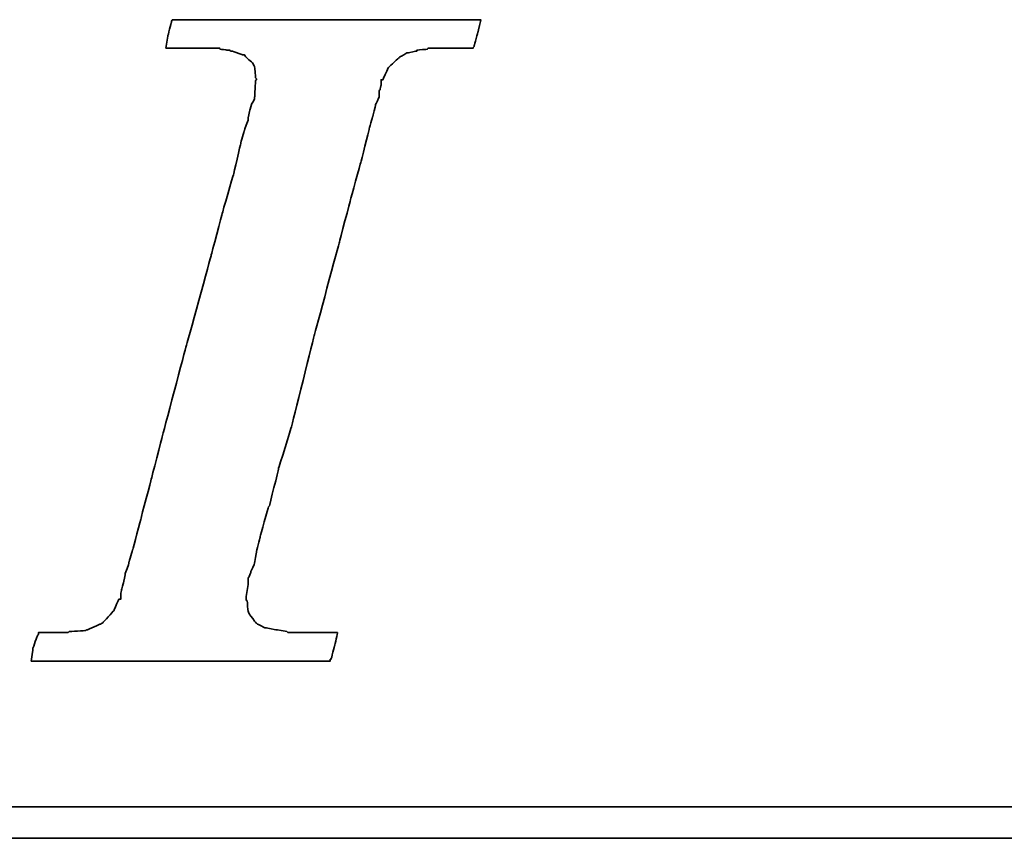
# Model space of a CAD drawing. Header units: millimetres. Extents: x 920 to 1152, y 73 to 164.
# Tile 32 of 49: x 1091.47 to 1094.71, y 95.73 to 98.42. Entities that reach past the tile are written whole.
import ezdxf

# ---------------------------------------------------------------- set-up
doc = ezdxf.new("R2010")
doc.units = ezdxf.units.MM
doc.header["$LTSCALE"] = 0.15
doc.layers.add('DIM', color=4, linetype='CONTINUOUS')
doc.layers.add('layer 1', color=7, linetype='CONTINUOUS')

# ---------------------------------------------------------------- blocks, each defined once
blk = doc.blocks.new('TBI MOTION logo(完整正式版)')
at = {"layer": 'layer 1', "color": 22, "lineweight": 35}
for points, knots in [([(-40.59125, -7.94375), (-40.59125, -7.94375), (-40.97375, -7.94375), (-40.97375, -7.94375), (-40.97375, -7.94375), (-40.97375, -7.94375), (-41.38125, -7.94375), (-41.38125, -7.94375), (-41.38125, -7.94375), (-41.38125, -7.94375), (-41.54875, -7.94375), (-41.54875, -7.94375), (-41.54875, -7.94375), (-41.54875, -7.94375), (-41.59875, -7.94375), (-41.59875, -7.94375), (-41.59875, -7.94375), (-41.59875, -7.94375), (-41.88375, -7.94375), (-41.88375, -7.94375), (-41.88375, -7.94375), (-41.88375, -7.94375), (-41.90875, -7.91875), (-41.90875, -7.91875), (-41.90875, -7.91875), (-41.90875, -7.91875), (-42.19875, -7.87125), (-42.19875, -7.87125), (-42.19875, -7.87125), (-42.19875, -7.87125), (-42.43875, -7.82375), (-42.43875, -7.82375), (-42.43875, -7.82375), (-42.43875, -7.82375), (-42.45875, -7.82375), (-42.45875, -7.82375), (-42.45875, -7.82375), (-42.45875, -7.82375), (-42.48625, -7.82375), (-42.48625, -7.82375), (-42.48625, -7.82375), (-42.48625, -7.82375), (-42.67625, -7.72375), (-42.67625, -7.72375), (-42.67625, -7.72375), (-42.67625, -7.72375), (-42.70125, -7.70375), (-42.70125, -7.70375), (-42.70125, -7.70375), (-42.70125, -7.70375), (-42.72375, -7.67875), (-42.72375, -7.67875), (-42.72375, -7.67875), (-42.72375, -7.67875), (-42.86875, -7.48875), (-42.86875, -7.48875), (-42.86875, -7.48875), (-42.86875, -7.48875), (-42.89375, -7.43875), (-42.89375, -7.43875), (-42.89375, -7.43875), (-42.89375, -7.43875), (-42.91875, -7.38875), (-42.91875, -7.38875), (-42.91875, -7.38875), (-42.91875, -7.38875), (-42.93875, -7.12875), (-42.93875, -7.12875), (-42.93875, -7.12875), (-42.93875, -7.12875), (-42.96375, -7.10375), (-42.96375, -7.10375), (-42.96375, -7.10375), (-42.96375, -7.10375), (-42.96375, -7.05375), (-42.96375, -7.05375), (-42.96375, -7.05375), (-42.96375, -7.05375), (-42.96375, -7.00875), (-42.96375, -7.00875), (-42.96375, -7.00875), (-42.96375, -7.00875), (-42.91875, -6.69625), (-42.91875, -6.69625), (-42.91875, -6.69625), (-42.91875, -6.69625), (-42.91875, -6.62375), (-42.91875, -6.62375), (-42.91875, -6.62375), (-42.91875, -6.62375), (-42.91875, -6.59625), (-42.91875, -6.59625), (-42.91875, -6.59625), (-42.91875, -6.59625), (-42.91875, -6.57375), (-42.91875, -6.57375), (-42.91875, -6.57375), (-42.91875, -6.57375), (-42.91875, -6.52875), (-42.91875, -6.52875), (-42.91875, -6.52875), (-42.91875, -6.52875), (-42.89375, -6.50375), (-42.89375, -6.50375), (-42.89375, -6.50375), (-42.89375, -6.50375), (-42.84375, -6.38375), (-42.84375, -6.38375), (-42.84375, -6.38375), (-42.84375, -6.38375), (-42.84375, -6.35875), (-42.84375, -6.35875), (-42.84375, -6.35875), (-42.84375, -6.35875), (-42.74625, -6.14375), (-42.74625, -6.14375), (-42.74625, -6.14375), (-42.74625, -6.14375), (-42.70125, -5.85375), (-42.70125, -5.85375), (-42.70125, -5.85375), (-42.70125, -5.85375), (-42.60375, -5.47125), (-42.60375, -5.47125), (-42.60375, -5.47125), (-42.60375, -5.47125), (-42.60375, -5.44875), (-42.60375, -5.44875), (-42.60375, -5.44875), (-42.60375, -5.44875), (-42.38875, -4.67875), (-42.38875, -4.67875), (-42.38875, -4.67875), (-42.38875, -4.67875), (-42.36375, -4.65375), (-42.36375, -4.65375), (-42.36375, -4.65375), (-42.36375, -4.65375), (-42.12375, -3.69625), (-42.12375, -3.69625), (-42.12375, -3.69625), (-42.12375, -3.69625), (-42.12375, -3.67374), (-42.12375, -3.67374), (-42.12375, -3.67374), (-42.12375, -3.67374), (-41.78875, -2.59374), (-41.78875, -2.59374), (-41.78875, -2.59374), (-41.78875, -2.59374), (-41.18875, -0.19375), (-41.18875, -0.19375), (-41.18875, -0.19375), (-41.18875, -0.19375), (-40.54375, 2.20624), (-40.54375, 2.20624), (-40.54375, 2.20624), (-40.54375, 2.20624), (-40.25375, 3.30875), (-40.25375, 3.30875), (-40.25375, 3.30875), (-40.25375, 3.30875), (-39.98875, 4.27125), (-39.98875, 4.27125), (-39.98875, 4.27125), (-39.98875, 4.27125), (-39.77375, 5.13125), (-39.77375, 5.13125), (-39.77375, 5.13125), (-39.77375, 5.13125), (-39.67875, 5.47125), (-39.67875, 5.47125), (-39.67875, 5.47125), (-39.67875, 5.47125), (-39.60375, 5.75625), (-39.60375, 5.75625), (-39.60375, 5.75625), (-39.60375, 5.75625), (-39.60375, 5.78125), (-39.60375, 5.78125), (-39.60375, 5.78125), (-39.60375, 5.78125), (-39.50875, 5.97125), (-39.50875, 5.97125), (-39.50875, 5.97125), (-39.50875, 5.97125), (-39.50875, 6.13875), (-39.50875, 6.13875), (-39.50875, 6.13875), (-39.50875, 6.13875), (-39.48625, 6.16625), (-39.48625, 6.16625), (-39.48625, 6.16625), (-39.48625, 6.16625), (-39.46125, 6.28625), (-39.46125, 6.28625), (-39.46125, 6.28625), (-39.46125, 6.28625), (-39.46125, 6.42625), (-39.46125, 6.42625), (-39.46125, 6.42625), (-39.46125, 6.42625), (-39.41375, 6.42625), (-39.41375, 6.42625), (-39.41375, 6.42625), (-39.41375, 6.42625), (-39.29375, 6.69125), (-39.29375, 6.69125), (-39.29375, 6.69125), (-39.29375, 6.69125), (-39.26875, 6.74125), (-39.26875, 6.74125), (-39.26875, 6.74125), (-39.26875, 6.74125), (-39.24375, 6.76625), (-39.24375, 6.76625), (-39.24375, 6.76625), (-39.24375, 6.76625), (-38.98375, 7.00624), (-38.98375, 7.00624), (-38.98375, 7.00624), (-38.98375, 7.00624), (-38.95625, 7.02624), (-38.95625, 7.02624), (-38.95625, 7.02624), (-38.95625, 7.02624), (-38.78875, 7.12624), (-38.78875, 7.12624), (-38.78875, 7.12624), (-38.78875, 7.12624), (-38.76375, 7.12624), (-38.76375, 7.12624), (-38.76375, 7.12624), (-38.76375, 7.12624), (-38.74375, 7.12624), (-38.74375, 7.12624), (-38.74375, 7.12624), (-38.74375, 7.12624), (-38.52875, 7.17125), (-38.52875, 7.17125), (-38.52875, 7.17125), (-38.52875, 7.17125), (-38.52875, 7.19624), (-38.52875, 7.19624), (-38.52875, 7.19624), (-38.52875, 7.19624), (-38.50375, 7.19624), (-38.50375, 7.19624), (-38.50375, 7.19624), (-38.50375, 7.19624), (-38.26125, 7.21875), (-38.26125, 7.21875), (-38.26125, 7.21875), (-38.26125, 7.21875), (-38.23875, 7.24624), (-38.23875, 7.24624), (-38.23875, 7.24624), (-38.23875, 7.24624), (-38.21625, 7.24624), (-38.21625, 7.24624), (-38.21625, 7.24624), (-38.21625, 7.24624), (-38.18875, 7.24624), (-38.18875, 7.24624), (-38.18875, 7.24624), (-38.18875, 7.24624), (-37.90375, 7.24624), (-37.90375, 7.24624), (-37.90375, 7.24624), (-37.90375, 7.24624), (-37.85375, 7.24624), (-37.85375, 7.24624), (-37.85375, 7.24624), (-37.85375, 7.24624), (-37.75875, 7.24624), (-37.75875, 7.24624), (-37.75875, 7.24624), (-37.75875, 7.24624), (-37.42375, 7.24624), (-37.42375, 7.24624), (-37.42375, 7.24624), (-37.42375, 7.24624), (-37.08875, 7.24624), (-37.08875, 7.24624), (-37.08875, 7.24624), (-37.08875, 7.24624), (-37.06375, 7.24624), (-37.06375, 7.24624), (-37.06375, 7.24624), (-37.06375, 7.24624), (-37.06375, 7.26624), (-37.06375, 7.26624), (-37.06375, 7.26624), (-37.06375, 7.26624), (-37.03875, 7.29125), (-37.03875, 7.29125), (-37.03875, 7.29125), (-37.03875, 7.29125), (-37.03875, 7.31625), (-37.03875, 7.31625), (-37.03875, 7.31625), (-37.03875, 7.31625), (-36.94125, 7.67625), (-36.94125, 7.67625), (-36.94125, 7.67625), (-36.94125, 7.67625), (-36.86875, 7.98625), (-36.86875, 7.98625), (-36.86875, 7.98625), (-36.86875, 7.98625), (-36.98875, 7.98625), (-36.98875, 7.98625), (-36.98875, 7.98625), (-36.98875, 7.98625), (-37.42375, 7.98625), (-37.42375, 7.98625), (-37.42375, 7.98625), (-37.42375, 7.98625), (-37.94875, 7.98625), (-37.94875, 7.98625), (-37.94875, 7.98625), (-37.94875, 7.98625), (-38.57375, 7.98625), (-38.57375, 7.98625), (-38.57375, 7.98625), (-38.57375, 7.98625), (-39.29375, 7.98625), (-39.29375, 7.98625), (-39.29375, 7.98625), (-39.29375, 7.98625), (-40.82875, 7.98625), (-40.82875, 7.98625), (-40.82875, 7.98625), (-40.82875, 7.98625), (-42.36375, 7.98625), (-42.36375, 7.98625), (-42.36375, 7.98625), (-42.36375, 7.98625), (-43.08375, 7.98625), (-43.08375, 7.98625), (-43.08375, 7.98625), (-43.08375, 7.98625), (-43.70875, 7.98625), (-43.70875, 7.98625), (-43.70875, 7.98625), (-43.70875, 7.98625), (-44.23375, 7.98625), (-44.23375, 7.98625), (-44.23375, 7.98625), (-44.23375, 7.98625), (-44.66875, 7.98625), (-44.66875, 7.98625), (-44.66875, 7.98625), (-44.66875, 7.98625), (-44.88375, 7.98625), (-44.88375, 7.98625), (-44.88375, 7.98625), (-44.88375, 7.98625), (-44.90875, 7.94125), (-44.90875, 7.94125), (-44.90875, 7.94125), (-44.90875, 7.94125), (-44.90875, 7.91625), (-44.90875, 7.91625), (-44.90875, 7.91625), (-44.90875, 7.91625), (-45.00375, 7.55625), (-45.00375, 7.55625), (-45.00375, 7.55625), (-45.00375, 7.55625), (-45.05375, 7.24624), (-45.05375, 7.24624), (-45.05375, 7.24624), (-45.05375, 7.24624), (-44.61875, 7.24624), (-44.61875, 7.24624), (-44.61875, 7.24624), (-44.61875, 7.24624), (-44.11375, 7.24624), (-44.11375, 7.24624), (-44.11375, 7.24624), (-44.11375, 7.24624), (-43.99375, 7.24624), (-43.99375, 7.24624), (-43.99375, 7.24624), (-43.99375, 7.24624), (-43.94625, 7.24624), (-43.94625, 7.24624), (-43.94625, 7.24624), (-43.94625, 7.24624), (-43.92374, 7.24624), (-43.92374, 7.24624), (-43.92374, 7.24624), (-43.92374, 7.24624), (-43.65875, 7.24624), (-43.65875, 7.24624), (-43.65875, 7.24624), (-43.65875, 7.24624), (-43.63875, 7.21875), (-43.63875, 7.21875), (-43.63875, 7.21875), (-43.63875, 7.21875), (-43.46875, 7.19624), (-43.46875, 7.19624), (-43.46875, 7.19624), (-43.46875, 7.19624), (-43.39875, 7.19624), (-43.39875, 7.19624), (-43.39875, 7.19624), (-43.39875, 7.19624), (-43.37125, 7.17125), (-43.37125, 7.17125), (-43.37125, 7.17125), (-43.37125, 7.17125), (-43.34875, 7.17125), (-43.34875, 7.17125), (-43.34875, 7.17125), (-43.34875, 7.17125), (-43.20375, 7.12624), (-43.20375, 7.12624), (-43.20375, 7.12624), (-43.20375, 7.12624), (-43.05875, 7.07624), (-43.05875, 7.07624), (-43.05875, 7.07624), (-43.05875, 7.07624), (-43.01375, 7.07624), (-43.01375, 7.07624), (-43.01375, 7.07624), (-43.01375, 7.07624), (-42.98875, 7.02624), (-42.98875, 7.02624), (-42.98875, 7.02624), (-42.98875, 7.02624), (-42.79875, 6.86125), (-42.79875, 6.86125), (-42.79875, 6.86125), (-42.79875, 6.86125), (-42.77375, 6.81125), (-42.77375, 6.81125), (-42.77375, 6.81125), (-42.77375, 6.81125), (-42.74625, 6.76625), (-42.74625, 6.76625), (-42.74625, 6.76625), (-42.74625, 6.76625), (-42.72375, 6.47625), (-42.72375, 6.47625), (-42.72375, 6.47625), (-42.72375, 6.47625), (-42.70125, 6.45124), (-42.70125, 6.45124), (-42.70125, 6.45124), (-42.70125, 6.45124), (-42.70125, 6.42625), (-42.70125, 6.42625), (-42.70125, 6.42625), (-42.70125, 6.42625), (-42.72375, 6.40625), (-42.72375, 6.40625), (-42.72375, 6.40625), (-42.72375, 6.40625), (-42.74625, 5.97125), (-42.74625, 5.97125), (-42.74625, 5.97125), (-42.74625, 5.97125), (-42.74625, 5.94625), (-42.74625, 5.94625), (-42.74625, 5.94625), (-42.74625, 5.94625), (-42.74625, 5.92625), (-42.74625, 5.92625), (-42.74625, 5.92625), (-42.74625, 5.92625), (-42.77375, 5.87625), (-42.77375, 5.87625), (-42.77375, 5.87625), (-42.77375, 5.87625), (-42.81875, 5.80625), (-42.81875, 5.80625), (-42.81875, 5.80625), (-42.81875, 5.80625), (-42.86875, 5.63625), (-42.86875, 5.63625), (-42.86875, 5.63625), (-42.86875, 5.63625), (-42.91875, 5.39625), (-42.91875, 5.39625), (-42.91875, 5.39625), (-42.91875, 5.39625), (-42.91875, 5.37124), (-42.91875, 5.37124), (-42.91875, 5.37124), (-42.91875, 5.37124), (-43.01375, 5.10874), (-43.01375, 5.10874), (-43.01375, 5.10874), (-43.01375, 5.10874), (-43.10875, 4.77124), (-43.10875, 4.77124), (-43.10875, 4.77124), (-43.10875, 4.77124), (-43.29875, 3.95625), (-43.29875, 3.95625), (-43.29875, 3.95625), (-43.29875, 3.95625), (-43.58875, 2.95125), (-43.58875, 2.95125), (-43.58875, 2.95125), (-43.58875, 2.95125), (-43.87375, 1.87125), (-43.87375, 1.87125), (-43.87375, 1.87125), (-43.87375, 1.87125), (-44.52625, -0.50374), (-44.52625, -0.50374), (-44.52625, -0.50374), (-44.52625, -0.50374), (-45.14875, -2.85375), (-45.14875, -2.85375), (-45.14875, -2.85375), (-45.14875, -2.85375), (-45.43375, -3.95875), (-45.43375, -3.95875), (-45.43375, -3.95875), (-45.43375, -3.95875), (-45.69875, -4.96875), (-45.69875, -4.96875), (-45.69875, -4.96875), (-45.69875, -4.96875), (-45.91375, -5.78375), (-45.91375, -5.78375), (-45.91375, -5.78375), (-45.91375, -5.78375), (-46.01375, -6.11875), (-46.01375, -6.11875), (-46.01375, -6.11875), (-46.01375, -6.11875), (-46.01375, -6.14375), (-46.01375, -6.14375), (-46.01375, -6.14375), (-46.01375, -6.14375), (-46.10875, -6.40875), (-46.10875, -6.40875), (-46.10875, -6.40875), (-46.10875, -6.40875), (-46.15375, -6.64875), (-46.15375, -6.64875), (-46.15375, -6.64875), (-46.15375, -6.64875), (-46.20375, -6.83875), (-46.20375, -6.83875), (-46.20375, -6.83875), (-46.20375, -6.83875), (-46.22875, -6.93375), (-46.22875, -6.93375), (-46.22875, -6.93375), (-46.22875, -6.93375), (-46.22875, -7.07875), (-46.22875, -7.07875), (-46.22875, -7.07875), (-46.22875, -7.07875), (-46.27375, -7.07875), (-46.27375, -7.07875), (-46.27375, -7.07875), (-46.27375, -7.07875), (-46.39375, -7.34375), (-46.39375, -7.34375), (-46.39375, -7.34375), (-46.39375, -7.34375), (-46.39375, -7.36875), (-46.39375, -7.36875), (-46.39375, -7.36875), (-46.39375, -7.36875), (-46.42125, -7.38875), (-46.42125, -7.38875), (-46.42125, -7.38875), (-46.42125, -7.38875), (-46.68375, -7.67875), (-46.68375, -7.67875), (-46.68375, -7.67875), (-46.68375, -7.67875), (-46.70875, -7.70375), (-46.70875, -7.70375), (-46.70875, -7.70375), (-46.70875, -7.70375), (-46.75375, -7.72375), (-46.75375, -7.72375), (-46.75375, -7.72375), (-46.75375, -7.72375), (-47.08875, -7.87125), (-47.08875, -7.87125), (-47.08875, -7.87125), (-47.08875, -7.87125), (-47.11625, -7.87125), (-47.11625, -7.87125), (-47.11625, -7.87125), (-47.11625, -7.87125), (-47.13875, -7.89375), (-47.13875, -7.89375), (-47.13875, -7.89375), (-47.13875, -7.89375), (-47.56875, -7.91875), (-47.56875, -7.91875), (-47.56875, -7.91875), (-47.56875, -7.91875), (-47.59625, -7.94375), (-47.59625, -7.94375), (-47.59625, -7.94375), (-47.59625, -7.94375), (-47.64375, -7.94375), (-47.64375, -7.94375), (-47.64375, -7.94375), (-47.64375, -7.94375), (-47.73625, -7.94375), (-47.73625, -7.94375), (-47.73625, -7.94375), (-47.73625, -7.94375), (-48.07375, -7.94375), (-48.07375, -7.94375), (-48.07375, -7.94375), (-48.07375, -7.94375), (-48.36125, -7.94375), (-48.36125, -7.94375), (-48.36125, -7.94375), (-48.36125, -7.94375), (-48.36125, -7.96625), (-48.36125, -7.96625), (-48.36125, -7.96625), (-48.36125, -7.96625), (-48.36125, -7.99125), (-48.36125, -7.99125), (-48.36125, -7.99125), (-48.36125, -7.99125), (-48.38875, -8.01375), (-48.38875, -8.01375), (-48.38875, -8.01375), (-48.38875, -8.01375), (-48.50875, -8.34875), (-48.50875, -8.34875), (-48.50875, -8.34875), (-48.50875, -8.34875), (-48.55375, -8.68625), (-48.55375, -8.68625), (-48.55375, -8.68625), (-48.55375, -8.68625), (-48.45875, -8.68625), (-48.45875, -8.68625), (-48.45875, -8.68625), (-48.45875, -8.68625), (-48.07375, -8.68625), (-48.07375, -8.68625), (-48.07375, -8.68625), (-48.07375, -8.68625), (-47.52375, -8.68625), (-47.52375, -8.68625), (-47.52375, -8.68625), (-47.52375, -8.68625), (-46.92375, -8.68625), (-46.92375, -8.68625), (-46.92375, -8.68625), (-46.92375, -8.68625), (-46.25375, -8.68625), (-46.25375, -8.68625), (-46.25375, -8.68625), (-46.25375, -8.68625), (-46.20375, -8.68625), (-46.20375, -8.68625), (-46.20375, -8.68625), (-46.20375, -8.68625), (-44.71375, -8.68625), (-44.71375, -8.68625), (-44.71375, -8.68625), (-44.71375, -8.68625), (-43.22875, -8.68625), (-43.22875, -8.68625), (-43.22875, -8.68625), (-43.22875, -8.68625), (-42.55875, -8.68625), (-42.55875, -8.68625), (-42.55875, -8.68625), (-42.55875, -8.68625), (-42.50875, -8.68625), (-42.50875, -8.68625), (-42.50875, -8.68625), (-42.50875, -8.68625), (-41.93375, -8.68625), (-41.93375, -8.68625), (-41.93375, -8.68625), (-41.93375, -8.68625), (-41.38125, -8.68625), (-41.38125, -8.68625), (-41.38125, -8.68625), (-41.38125, -8.68625), (-40.97375, -8.68625), (-40.97375, -8.68625), (-40.97375, -8.68625), (-40.97375, -8.68625), (-40.78125, -8.68625), (-40.78125, -8.68625), (-40.78125, -8.68625), (-40.78125, -8.68625), (-40.78125, -8.63875), (-40.78125, -8.63875), (-40.78125, -8.63875), (-40.78125, -8.63875), (-40.75875, -8.63875), (-40.75875, -8.63875), (-40.75875, -8.63875), (-40.75875, -8.63875), (-40.66375, -8.27875), (-40.66375, -8.27875), (-40.66375, -8.27875), (-40.66375, -8.27875), (-40.59125, -7.94375), (-40.59125, -7.94375)], [0, 0, 0, 0, 0.00558659, 0.00558659, 0.00558659, 0.0055866, 0.01117318, 0.01117318, 0.01117318, 0.01117319, 0.01675978, 0.01675978, 0.01675978, 0.01675979, 0.02234637, 0.02234637, 0.02234637, 0.02234638, 0.02793296, 0.02793296, 0.02793296, 0.02793297, 0.03351955, 0.03351955, 0.03351955, 0.03351956, 0.03910615, 0.03910615, 0.03910615, 0.03910616, 0.04469274, 0.04469274, 0.04469274, 0.04469275, 0.05027933, 0.05027933, 0.05027933, 0.05027934, 0.05586592, 0.05586592, 0.05586592, 0.05586593, 0.06145251, 0.06145251, 0.06145251, 0.06145252, 0.06703911, 0.06703911, 0.06703911, 0.06703912, 0.0726257, 0.0726257, 0.0726257, 0.07262571, 0.07821229, 0.07821229, 0.07821229, 0.0782123, 0.08379888, 0.08379888, 0.08379888, 0.08379889, 0.08938547, 0.08938547, 0.08938547, 0.08938548, 0.09497207, 0.09497207, 0.09497207, 0.09497208, 0.10055866, 0.10055866, 0.10055866, 0.10055867, 0.10614525, 0.10614525, 0.10614525, 0.10614526, 0.11173184, 0.11173184, 0.11173184, 0.11173185, 0.11731844, 0.11731844, 0.11731844, 0.11731845, 0.12290503, 0.12290503, 0.12290503, 0.12290504, 0.12849162, 0.12849162, 0.12849162, 0.12849163, 0.13407821, 0.13407821, 0.13407821, 0.13407822, 0.1396648, 0.1396648, 0.1396648, 0.13966481, 0.1452514, 0.1452514, 0.1452514, 0.14525141, 0.15083799, 0.15083799, 0.15083799, 0.150838, 0.15642458, 0.15642458, 0.15642458, 0.15642459, 0.16201117, 0.16201117, 0.16201117, 0.16201118, 0.16759777, 0.16759777, 0.16759777, 0.16759778, 0.17318436, 0.17318436, 0.17318436, 0.17318437, 0.17877095, 0.17877095, 0.17877095, 0.17877096, 0.18435754, 0.18435754, 0.18435754, 0.18435755, 0.18994413, 0.18994413, 0.18994413, 0.18994414, 0.19553073, 0.19553073, 0.19553073, 0.19553074, 0.20111732, 0.20111732, 0.20111732, 0.20111733, 0.20670391, 0.20670391, 0.20670391, 0.20670392, 0.2122905, 0.2122905, 0.2122905, 0.21229051, 0.21787709, 0.21787709, 0.21787709, 0.2178771, 0.22346369, 0.22346369, 0.22346369, 0.2234637, 0.22905028, 0.22905028, 0.22905028, 0.22905029, 0.23463687, 0.23463687, 0.23463687, 0.23463688, 0.24022346, 0.24022346, 0.24022346, 0.24022347, 0.24581006, 0.24581006, 0.24581006, 0.24581007, 0.25139665, 0.25139665, 0.25139665, 0.25139666, 0.25698324, 0.25698324, 0.25698324, 0.25698325, 0.26256983, 0.26256983, 0.26256983, 0.26256984, 0.26815642, 0.26815642, 0.26815642, 0.26815643, 0.27374302, 0.27374302, 0.27374302, 0.27374303, 0.27932961, 0.27932961, 0.27932961, 0.27932962, 0.2849162, 0.2849162, 0.2849162, 0.28491621, 0.29050279, 0.29050279, 0.29050279, 0.2905028, 0.29608939, 0.29608939, 0.29608939, 0.2960894, 0.30167598, 0.30167598, 0.30167598, 0.30167599, 0.30726257, 0.30726257, 0.30726257, 0.30726258, 0.31284916, 0.31284916, 0.31284916, 0.31284917, 0.31843575, 0.31843575, 0.31843575, 0.31843576, 0.32402235, 0.32402235, 0.32402235, 0.32402236, 0.32960894, 0.32960894, 0.32960894, 0.32960895, 0.33519553, 0.33519553, 0.33519553, 0.33519554, 0.34078212, 0.34078212, 0.34078212, 0.34078213, 0.34636872, 0.34636872, 0.34636872, 0.34636873, 0.35195531, 0.35195531, 0.35195531, 0.35195532, 0.3575419, 0.3575419, 0.3575419, 0.35754191, 0.36312849, 0.36312849, 0.36312849, 0.3631285, 0.36871508, 0.36871508, 0.36871508, 0.36871509, 0.37430168, 0.37430168, 0.37430168, 0.37430169, 0.37988827, 0.37988827, 0.37988827, 0.37988828, 0.38547486, 0.38547486, 0.38547486, 0.38547487, 0.39106145, 0.39106145, 0.39106145, 0.39106146, 0.39664804, 0.39664804, 0.39664804, 0.39664805, 0.40223464, 0.40223464, 0.40223464, 0.40223465, 0.40782123, 0.40782123, 0.40782123, 0.40782124, 0.41340782, 0.41340782, 0.41340782, 0.41340783, 0.41899441, 0.41899441, 0.41899441, 0.41899442, 0.42458101, 0.42458101, 0.42458101, 0.42458102, 0.4301676, 0.4301676, 0.4301676, 0.43016761, 0.43575419, 0.43575419, 0.43575419, 0.4357542, 0.44134078, 0.44134078, 0.44134078, 0.44134079, 0.44692737, 0.44692737, 0.44692737, 0.44692738, 0.45251397, 0.45251397, 0.45251397, 0.45251398, 0.45810056, 0.45810056, 0.45810056, 0.45810057, 0.46368715, 0.46368715, 0.46368715, 0.46368716, 0.46927374, 0.46927374, 0.46927374, 0.46927375, 0.47486034, 0.47486034, 0.47486034, 0.47486035, 0.48044693, 0.48044693, 0.48044693, 0.48044694, 0.48603352, 0.48603352, 0.48603352, 0.48603353, 0.49162011, 0.49162011, 0.49162011, 0.49162012, 0.4972067, 0.4972067, 0.4972067, 0.49720671, 0.5027933, 0.5027933, 0.5027933, 0.50279331, 0.50837989, 0.50837989, 0.50837989, 0.5083799, 0.51396648, 0.51396648, 0.51396648, 0.51396649, 0.51955307, 0.51955307, 0.51955307, 0.51955308, 0.52513966, 0.52513966, 0.52513966, 0.52513967, 0.53072626, 0.53072626, 0.53072626, 0.53072627, 0.53631285, 0.53631285, 0.53631285, 0.53631286, 0.54189944, 0.54189944, 0.54189944, 0.54189945, 0.54748603, 0.54748603, 0.54748603, 0.54748604, 0.55307263, 0.55307263, 0.55307263, 0.55307264, 0.55865922, 0.55865922, 0.55865922, 0.55865923, 0.56424581, 0.56424581, 0.56424581, 0.56424582, 0.5698324, 0.5698324, 0.5698324, 0.56983241, 0.57541899, 0.57541899, 0.57541899, 0.575419, 0.58100559, 0.58100559, 0.58100559, 0.5810056, 0.58659218, 0.58659218, 0.58659218, 0.58659219, 0.59217877, 0.59217877, 0.59217877, 0.59217878, 0.59776536, 0.59776536, 0.59776536, 0.59776537, 0.60335196, 0.60335196, 0.60335196, 0.60335197, 0.60893855, 0.60893855, 0.60893855, 0.60893856, 0.61452514, 0.61452514, 0.61452514, 0.61452515, 0.62011173, 0.62011173, 0.62011173, 0.62011174, 0.62569832, 0.62569832, 0.62569832, 0.62569833, 0.63128492, 0.63128492, 0.63128492, 0.63128493, 0.63687151, 0.63687151, 0.63687151, 0.63687152, 0.6424581, 0.6424581, 0.6424581, 0.64245811, 0.64804469, 0.64804469, 0.64804469, 0.6480447, 0.65363128, 0.65363128, 0.65363128, 0.65363129, 0.65921788, 0.65921788, 0.65921788, 0.65921789, 0.66480447, 0.66480447, 0.66480447, 0.66480448, 0.67039106, 0.67039106, 0.67039106, 0.67039107, 0.67597765, 0.67597765, 0.67597765, 0.67597766, 0.68156425, 0.68156425, 0.68156425, 0.68156426, 0.68715084, 0.68715084, 0.68715084, 0.68715085, 0.69273743, 0.69273743, 0.69273743, 0.69273744, 0.69832402, 0.69832402, 0.69832402, 0.69832403, 0.70391061, 0.70391061, 0.70391061, 0.70391062, 0.70949721, 0.70949721, 0.70949721, 0.70949722, 0.7150838, 0.7150838, 0.7150838, 0.71508381, 0.72067039, 0.72067039, 0.72067039, 0.7206704, 0.72625698, 0.72625698, 0.72625698, 0.72625699, 0.73184358, 0.73184358, 0.73184358, 0.73184359, 0.73743017, 0.73743017, 0.73743017, 0.73743018, 0.74301676, 0.74301676, 0.74301676, 0.74301677, 0.74860335, 0.74860335, 0.74860335, 0.74860336, 0.75418994, 0.75418994, 0.75418994, 0.75418995, 0.75977654, 0.75977654, 0.75977654, 0.75977655, 0.76536313, 0.76536313, 0.76536313, 0.76536314, 0.77094972, 0.77094972, 0.77094972, 0.77094973, 0.77653631, 0.77653631, 0.77653631, 0.77653632, 0.78212291, 0.78212291, 0.78212291, 0.78212292, 0.7877095, 0.7877095, 0.7877095, 0.78770951, 0.79329609, 0.79329609, 0.79329609, 0.7932961, 0.79888268, 0.79888268, 0.79888268, 0.79888269, 0.80446927, 0.80446927, 0.80446927, 0.80446928, 0.81005587, 0.81005587, 0.81005587, 0.81005588, 0.81564246, 0.81564246, 0.81564246, 0.81564247, 0.82122905, 0.82122905, 0.82122905, 0.82122906, 0.82681564, 0.82681564, 0.82681564, 0.82681565, 0.83240223, 0.83240223, 0.83240223, 0.83240224, 0.83798883, 0.83798883, 0.83798883, 0.83798884, 0.84357542, 0.84357542, 0.84357542, 0.84357543, 0.84916201, 0.84916201, 0.84916201, 0.84916202, 0.8547486, 0.8547486, 0.8547486, 0.85474861, 0.8603352, 0.8603352, 0.8603352, 0.86033521, 0.86592179, 0.86592179, 0.86592179, 0.8659218, 0.87150838, 0.87150838, 0.87150838, 0.87150839, 0.87709497, 0.87709497, 0.87709497, 0.87709498, 0.88268156, 0.88268156, 0.88268156, 0.88268157, 0.88826816, 0.88826816, 0.88826816, 0.88826817, 0.89385475, 0.89385475, 0.89385475, 0.89385476, 0.89944134, 0.89944134, 0.89944134, 0.89944135, 0.90502793, 0.90502793, 0.90502793, 0.90502794, 0.91061453, 0.91061453, 0.91061453, 0.91061454, 0.91620112, 0.91620112, 0.91620112, 0.91620113, 0.92178771, 0.92178771, 0.92178771, 0.92178772, 0.9273743, 0.9273743, 0.9273743, 0.92737431, 0.93296089, 0.93296089, 0.93296089, 0.9329609, 0.93854749, 0.93854749, 0.93854749, 0.9385475, 0.94413408, 0.94413408, 0.94413408, 0.94413409, 0.94972067, 0.94972067, 0.94972067, 0.94972068, 0.95530726, 0.95530726, 0.95530726, 0.95530727, 0.96089385, 0.96089385, 0.96089385, 0.96089386, 0.96648045, 0.96648045, 0.96648045, 0.96648046, 0.97206704, 0.97206704, 0.97206704, 0.97206705, 0.97765363, 0.97765363, 0.97765363, 0.97765364, 0.98324022, 0.98324022, 0.98324022, 0.98324023, 0.98882682, 0.98882682, 0.98882682, 0.98882683, 0.99441341, 0.99441341, 0.99441341, 0.99441342, 1, 1, 1, 1]), ([(75.90875, -9.47875), (75.90875, -9.47875), (75.90875, -12.28625), (75.90875, -12.28625), (75.90875, -12.28625), (75.90875, -12.28625), (75.90875, -12.47875), (75.90875, -12.47875), (75.90875, -12.47875), (75.90875, -12.47875), (75.71625, -12.47875), (75.71625, -12.47875), (75.71625, -12.47875), (75.71625, -12.47875), (-88.32875, -12.47875), (-88.32875, -12.47875), (-88.32875, -12.47875), (-88.32875, -12.47875), (-88.32875, -13.29375), (-88.32875, -13.29375), (-88.32875, -13.29375), (-88.32875, -13.29375), (82.89125, -13.29375), (82.89125, -13.29375), (82.89125, -13.29375), (82.89125, -13.29375), (75.90875, -9.47875), (75.90875, -9.47875)], [0, 0, 0, 0, 0.14285714, 0.14285714, 0.14285714, 0.14285715, 0.28571429, 0.28571429, 0.28571429, 0.2857143, 0.42857143, 0.42857143, 0.42857143, 0.42857144, 0.57142857, 0.57142857, 0.57142857, 0.57142858, 0.71428571, 0.71428571, 0.71428571, 0.71428572, 0.85714286, 0.85714286, 0.85714286, 0.85714287, 1, 1, 1, 1])]:
    blk.add_open_spline(points, degree=3, knots=knots, dxfattribs=at)

msp = doc.modelspace()

# ---------------------------------------------------------------- block references
at = {"layer": 'DIM', "color": 7, "xscale": 0.1265115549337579, "yscale": 0.1265115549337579, "zscale": 0.1265115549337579}
msp.add_blockref('TBI MOTION logo(完整正式版)', (1097.6504, 97.4094), dxfattribs=at)

doc.saveas('drawing.dxf')
